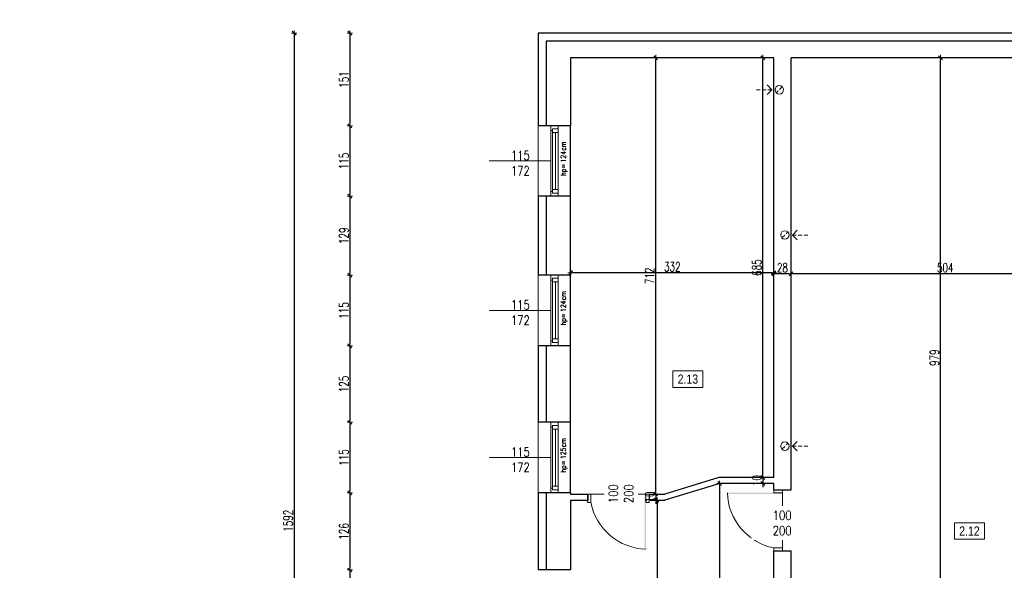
# Model space of a CAD drawing. Header units: millimetres. Extents: x 64838 to 107664, y -36848 to 0.
# Tile 95 of 109: x 89396 to 91005, y -28675 to -27776. Entities that reach past the tile are written whole.
import ezdxf

# ---------------------------------------------------------------- set-up
doc = ezdxf.new("R2010")
doc.units = ezdxf.units.MM
doc.linetypes.add('HIDDEN', pattern=[9.525, 6.35, -3.175])
doc.layers.get('Defpoints').update_dxf_attribs({"color": 30})
for name, color, linetype, lineweight in [('J opisy', 7, 'Continuous', 9), ('J stolarka_okna', 144, 'Continuous', 0), ('J wymiary', 1, 'Continuous', 9), ('OPIS', 7, 'Continuous', 5), ('sciany', 252, 'Continuous', 30)]:
    doc.layers.add(name, color=color, linetype=linetype, lineweight=lineweight)
doc.styles.add('ADESK2', font='simplex', dxfattribs={"width": 0.7})
doc.styles.add('MtXpl_simplex_shx', font='simplex.shx')
doc.styles.get("Standard").update_dxf_attribs({"font": 'arial.ttf'})
doc.dimstyles.new('1-100', dxfattribs={"dimscale": 1.5, "dimtxt": 10, "dimasz": 2, "dimexe": 1, "dimexo": 1, "dimgap": 1.5, "dimtad": 1, "dimdec": 0, "dimrnd": 0.5, "dimdsep": 46, "dimtxsty": 'ADESK2', "dimblk": 'wymiar', "dimcen": -1, "dimdle": 5, "dimse1": 1, "dimse2": 1, "dimclrd": 256, "dimclre": 256, "dimclrt": 256, "dimadec": 0, "dimazin": 0, "dimtfac": 1, "dimtdec": 0, "dimtix": 1, "dimtmove": 0, "dimatfit": 3, "dimfxl": 20, "dimfxlon": 1, "dimtolj": 1, "dimtzin": 0, "dimarcsym": 0})

# ---------------------------------------------------------------- blocks, each defined once
blk = doc.blocks.new('wymiar')
for p, q in [((1.5, 0), (-1.5, 0)), ((1.06, 1.06), (-1.06, -1.06)), ((0, 1.5), (0, -1.5))]:
    blk.add_line(p, q)
blk = doc.blocks.new('*D1283')
at = {"layer": 'Defpoints', "color": 0, "ltscale": 4}
for p in [(90729, -27838.5), (90900.4, -27838.5), (90729, -28817.3)]:
    blk.add_point(p, dxfattribs=at)
at = {"layer": 'J wymiary', "lineweight": -2}
blk.add_line((90900.4, -28814.3), (90900.4, -27841.5), dxfattribs=at)
at = {"layer": 'J wymiary', "lineweight": -2, "ltscale": 4, "xscale": 3, "yscale": 3, "zscale": 3}
for p, rotation in [((90900.4, -27838.5), 90), ((90900.4, -28817.3), 270)]:
    blk.add_blockref('wymiar', p, dxfattribs=dict(at, rotation=rotation))
at = {"layer": 'J wymiary', "ltscale": 4, "insert": (90890.7, -28327.9), "char_height": 15, "attachment_point": 5, "rotation": 90, "style": 'ADESK2'}
blk.add_mtext('\\A1;979', dxfattribs=at)
blk = doc.blocks.new('*D1349')
at = {"layer": 'Defpoints', "color": 0, "ltscale": 4}
for p in [(90656.3, -28191), (90656.3, -28191), (91160.3, -28190.3)]:
    blk.add_point(p, dxfattribs=at)
at = {"layer": 'J wymiary', "lineweight": -2}
blk.add_line((91157.3, -28191), (90659.3, -28191), dxfattribs=at)
at = {"layer": 'J wymiary', "lineweight": -2, "ltscale": 4, "xscale": 3, "yscale": 3, "zscale": 3, "rotation": 180}
blk.add_blockref('wymiar', (90656.3, -28191), dxfattribs=at)
at = {"layer": 'J wymiary', "lineweight": -2, "ltscale": 4, "xscale": 3, "yscale": 3, "zscale": 3}
blk.add_blockref('wymiar', (91160.3, -28191), dxfattribs=at)
at = {"layer": 'J wymiary', "ltscale": 4, "insert": (90908.3, -28181.2), "char_height": 15, "attachment_point": 5, "style": 'ADESK2'}
blk.add_mtext('\\A1;504', dxfattribs=at)
blk = doc.blocks.new('*D1350')
at = {"layer": 'Defpoints', "color": 0, "ltscale": 4}
for p in [(90628.3, -28191), (90628.3, -28191), (90656.3, -28191)]:
    blk.add_point(p, dxfattribs=at)
at = {"layer": 'J wymiary', "lineweight": -2}
blk.add_line((90653.3, -28191), (90631.3, -28191), dxfattribs=at)
at = {"layer": 'J wymiary', "lineweight": -2, "ltscale": 4, "xscale": 3, "yscale": 3, "zscale": 3, "rotation": 180}
blk.add_blockref('wymiar', (90628.3, -28191), dxfattribs=at)
at = {"layer": 'J wymiary', "lineweight": -2, "ltscale": 4, "xscale": 3, "yscale": 3, "zscale": 3}
blk.add_blockref('wymiar', (90656.3, -28191), dxfattribs=at)
at = {"layer": 'J wymiary', "ltscale": 4, "insert": (90642.3, -28181.2), "char_height": 15, "attachment_point": 5, "style": 'ADESK2'}
blk.add_mtext('\\A1;28', dxfattribs=at)
blk = doc.blocks.new('*D1351')
at = {"layer": 'Defpoints', "color": 0, "ltscale": 4}
for p in [(90296.3, -28189.4), (90296.3, -28193.5), (90628.3, -28191)]:
    blk.add_point(p, dxfattribs=at)
at = {"layer": 'J wymiary', "lineweight": -2}
blk.add_line((90625.3, -28189.4), (90299.3, -28189.4), dxfattribs=at)
at = {"layer": 'J wymiary', "lineweight": -2, "ltscale": 4, "xscale": 3, "yscale": 3, "zscale": 3, "rotation": 180}
blk.add_blockref('wymiar', (90296.3, -28189.4), dxfattribs=at)
at = {"layer": 'J wymiary', "lineweight": -2, "ltscale": 4, "xscale": 3, "yscale": 3, "zscale": 3}
blk.add_blockref('wymiar', (90628.3, -28189.4), dxfattribs=at)
at = {"layer": 'J wymiary', "ltscale": 4, "insert": (90462.3, -28179.7), "char_height": 15, "attachment_point": 5, "style": 'ADESK2'}
blk.add_mtext('\\A1;332', dxfattribs=at)
blk = doc.blocks.new('*D1352')
at = {"layer": 'Defpoints', "color": 0, "ltscale": 4}
for p in [(90610.2, -27838.5), (90628.3, -27838.5), (90628.3, -28523.5)]:
    blk.add_point(p, dxfattribs=at)
at = {"layer": 'J wymiary', "lineweight": -2}
blk.add_line((90610.2, -28520.5), (90610.2, -27841.5), dxfattribs=at)
at = {"layer": 'J wymiary', "lineweight": -2, "ltscale": 4, "xscale": 3, "yscale": 3, "zscale": 3}
for p, rotation in [((90610.2, -27838.5), 90), ((90610.2, -28523.5), 270)]:
    blk.add_blockref('wymiar', p, dxfattribs=dict(at, rotation=rotation))
at = {"layer": 'J wymiary', "ltscale": 4, "insert": (90600.4, -28181), "char_height": 15, "attachment_point": 5, "rotation": 90, "style": 'ADESK2'}
blk.add_mtext('\\A1;685', dxfattribs=at)
blk = doc.blocks.new('*D1353')
at = {"layer": 'Defpoints', "color": 0, "ltscale": 4}
for p in [(90610.2, -28523.5), (90610.2, -28533.5), (90610.2, -28533.5)]:
    blk.add_point(p, dxfattribs=at)
at = {"layer": 'J wymiary', "lineweight": -2}
for p, q in [((90610.2, -28520.5), (90610.2, -28517.5)), ((90610.2, -28523.5), (90610.2, -28533.5)), ((90610.2, -28536.5), (90610.2, -28539.5))]:
    blk.add_line(p, q, dxfattribs=at)
at = {"layer": 'J wymiary', "lineweight": -2, "ltscale": 4, "xscale": 3, "yscale": 3, "zscale": 3}
for p, rotation in [((90610.2, -28523.5), 270), ((90610.2, -28533.5), 90)]:
    blk.add_blockref('wymiar', p, dxfattribs=dict(at, rotation=rotation))
at = {"layer": 'J wymiary', "ltscale": 4, "insert": (90600.4, -28528.5), "char_height": 15, "attachment_point": 5, "rotation": 90, "style": 'ADESK2'}
blk.add_mtext('\\A1;10', dxfattribs=at)
blk = doc.blocks.new('*D1354')
at = {"layer": 'Defpoints', "color": 0, "ltscale": 4}
for p in [(90424.3, -28550.5), (90424.3, -28560.5), (90435.2, -28560.5)]:
    blk.add_point(p, dxfattribs=at)
at = {"layer": 'J wymiary', "lineweight": -2}
for p, q in [((90435.2, -28547.5), (90435.2, -28544.5)), ((90435.2, -28550.5), (90435.2, -28560.5)), ((90435.2, -28563.5), (90435.2, -28566.5))]:
    blk.add_line(p, q, dxfattribs=at)
at = {"layer": 'J wymiary', "lineweight": -2, "ltscale": 4, "xscale": 3, "yscale": 3, "zscale": 3}
for p, rotation in [((90435.2, -28550.5), 270), ((90435.2, -28560.5), 90)]:
    blk.add_blockref('wymiar', p, dxfattribs=dict(at, rotation=rotation))
at = {"layer": 'J wymiary', "ltscale": 4, "insert": (90425.4, -28555.5), "char_height": 15, "attachment_point": 5, "rotation": 90, "style": 'ADESK2'}
blk.add_mtext('\\A1;10', dxfattribs=at)
blk = doc.blocks.new('*D1355')
at = {"layer": 'Defpoints', "color": 0, "ltscale": 4}
for p in [(90435.2, -27838.5), (90435.2, -27838.5), (90435.2, -28550.5)]:
    blk.add_point(p, dxfattribs=at)
at = {"layer": 'J wymiary', "lineweight": -2}
blk.add_line((90435.2, -28547.5), (90435.2, -27841.5), dxfattribs=at)
at = {"layer": 'J wymiary', "lineweight": -2, "ltscale": 4, "xscale": 3, "yscale": 3, "zscale": 3}
for p, rotation in [((90435.2, -27838.5), 90), ((90435.2, -28550.5), 270)]:
    blk.add_blockref('wymiar', p, dxfattribs=dict(at, rotation=rotation))
at = {"layer": 'J wymiary', "ltscale": 4, "insert": (90425.4, -28194.5), "char_height": 15, "attachment_point": 5, "rotation": 90, "style": 'ADESK2'}
blk.add_mtext('\\A1;712', dxfattribs=at)
blk = doc.blocks.new('*D1356')
at = {"layer": 'Defpoints', "color": 0, "ltscale": 4}
for p in [(90435.2, -28560.5), (90435.2, -29914.5), (90437.4, -29914.5)]:
    blk.add_point(p, dxfattribs=at)
at = {"layer": 'J wymiary', "lineweight": -2}
blk.add_line((90437.4, -28563.5), (90437.4, -29911.5), dxfattribs=at)
at = {"layer": 'J wymiary', "lineweight": -2, "ltscale": 4, "xscale": 3, "yscale": 3, "zscale": 3}
for p, rotation in [((90437.4, -28560.5), 90), ((90437.4, -29914.5), 270)]:
    blk.add_blockref('wymiar', p, dxfattribs=dict(at, rotation=rotation))
at = {"layer": 'J wymiary', "ltscale": 4, "insert": (90427.7, -29237.5), "char_height": 15, "attachment_point": 5, "rotation": 90, "style": 'ADESK2'}
blk.add_mtext('\\A1;1354', dxfattribs=at)
blk = doc.blocks.new('*D1357')
at = {"layer": 'Defpoints', "color": 0, "ltscale": 4}
for p in [(90539.7, -28533.5), (90539.7, -29914.5), (90539.7, -29914.5)]:
    blk.add_point(p, dxfattribs=at)
at = {"layer": 'J wymiary', "lineweight": -2}
blk.add_line((90539.7, -28536.5), (90539.7, -29911.5), dxfattribs=at)
at = {"layer": 'J wymiary', "lineweight": -2, "ltscale": 4, "xscale": 3, "yscale": 3, "zscale": 3}
for p, rotation in [((90539.7, -28533.5), 90), ((90539.7, -29914.5), 270)]:
    blk.add_blockref('wymiar', p, dxfattribs=dict(at, rotation=rotation))
at = {"layer": 'J wymiary', "ltscale": 4, "insert": (90530, -29224), "char_height": 15, "attachment_point": 5, "rotation": 90, "style": 'ADESK2'}
blk.add_mtext('\\A1;1381', dxfattribs=at)
blk = doc.blocks.new('*D1470')
at = {"layer": 'Defpoints', "color": 0, "ltscale": 4}
for p in [(90243.3, -27798.5), (89935.6, -27949.5), (90243.3, -27949.5)]:
    blk.add_point(p, dxfattribs=at)
at = {"layer": 'J wymiary', "lineweight": -2}
blk.add_line((89935.6, -27801.5), (89935.6, -27946.5), dxfattribs=at)
at = {"layer": 'J wymiary', "lineweight": -2, "ltscale": 4, "xscale": 3, "yscale": 3, "zscale": 3}
for p, rotation in [((89935.6, -27798.5), 90), ((89935.6, -27949.5), 270)]:
    blk.add_blockref('wymiar', p, dxfattribs=dict(at, rotation=rotation))
at = {"layer": 'J wymiary', "ltscale": 4, "insert": (89925.8, -27874), "char_height": 15, "attachment_point": 5, "rotation": 90, "style": 'ADESK2'}
blk.add_mtext('\\A1;151', dxfattribs=at)
blk = doc.blocks.new('*D1471')
at = {"layer": 'Defpoints', "color": 0, "ltscale": 4}
for p in [(90243.3, -27949.5), (89935.6, -28064.5), (90252.5, -28064.5)]:
    blk.add_point(p, dxfattribs=at)
at = {"layer": 'J wymiary', "lineweight": -2}
blk.add_line((89935.6, -27952.5), (89935.6, -28061.5), dxfattribs=at)
at = {"layer": 'J wymiary', "lineweight": -2, "ltscale": 4, "xscale": 3, "yscale": 3, "zscale": 3}
for p, rotation in [((89935.6, -27949.5), 90), ((89935.6, -28064.5), 270)]:
    blk.add_blockref('wymiar', p, dxfattribs=dict(at, rotation=rotation))
at = {"layer": 'J wymiary', "ltscale": 4, "insert": (89925.8, -28007), "char_height": 15, "attachment_point": 5, "rotation": 90, "style": 'ADESK2'}
blk.add_mtext('\\A1;115', dxfattribs=at)
blk = doc.blocks.new('*D1472')
at = {"layer": 'Defpoints', "color": 0, "ltscale": 4}
for p in [(90252.5, -28064.5), (89935.6, -28193.5), (90253.7, -28193.5)]:
    blk.add_point(p, dxfattribs=at)
at = {"layer": 'J wymiary', "lineweight": -2}
blk.add_line((89935.6, -28067.5), (89935.6, -28190.5), dxfattribs=at)
at = {"layer": 'J wymiary', "lineweight": -2, "ltscale": 4, "xscale": 3, "yscale": 3, "zscale": 3}
for p, rotation in [((89935.6, -28064.5), 90), ((89935.6, -28193.5), 270)]:
    blk.add_blockref('wymiar', p, dxfattribs=dict(at, rotation=rotation))
at = {"layer": 'J wymiary', "ltscale": 4, "insert": (89925.8, -28129), "char_height": 15, "attachment_point": 5, "rotation": 90, "style": 'ADESK2'}
blk.add_mtext('\\A1;129', dxfattribs=at)
blk = doc.blocks.new('*D1473')
at = {"layer": 'Defpoints', "color": 0, "ltscale": 4}
for p in [(90253.7, -28193.5), (89935.6, -28308.5), (90247.2, -28308.5)]:
    blk.add_point(p, dxfattribs=at)
at = {"layer": 'J wymiary', "lineweight": -2}
blk.add_line((89935.6, -28196.5), (89935.6, -28305.5), dxfattribs=at)
at = {"layer": 'J wymiary', "lineweight": -2, "ltscale": 4, "xscale": 3, "yscale": 3, "zscale": 3}
for p, rotation in [((89935.6, -28193.5), 90), ((89935.6, -28308.5), 270)]:
    blk.add_blockref('wymiar', p, dxfattribs=dict(at, rotation=rotation))
at = {"layer": 'J wymiary', "ltscale": 4, "insert": (89925.8, -28251), "char_height": 15, "attachment_point": 5, "rotation": 90, "style": 'ADESK2'}
blk.add_mtext('\\A1;115', dxfattribs=at)
blk = doc.blocks.new('*D1474')
at = {"layer": 'Defpoints', "color": 0, "ltscale": 4}
for p in [(90247.2, -28308.5), (89935.6, -28433.5), (90252, -28433.5)]:
    blk.add_point(p, dxfattribs=at)
at = {"layer": 'J wymiary', "lineweight": -2}
blk.add_line((89935.6, -28311.5), (89935.6, -28430.5), dxfattribs=at)
at = {"layer": 'J wymiary', "lineweight": -2, "ltscale": 4, "xscale": 3, "yscale": 3, "zscale": 3}
for p, rotation in [((89935.6, -28308.5), 90), ((89935.6, -28433.5), 270)]:
    blk.add_blockref('wymiar', p, dxfattribs=dict(at, rotation=rotation))
at = {"layer": 'J wymiary', "ltscale": 4, "insert": (89925.8, -28371), "char_height": 15, "attachment_point": 5, "rotation": 90, "style": 'ADESK2'}
blk.add_mtext('\\A1;125', dxfattribs=at)
blk = doc.blocks.new('*D1475')
at = {"layer": 'Defpoints', "color": 0, "ltscale": 4}
for p in [(90252, -28433.5), (89935.6, -28548.5), (90252, -28548.5)]:
    blk.add_point(p, dxfattribs=at)
at = {"layer": 'J wymiary', "lineweight": -2}
blk.add_line((89935.6, -28436.5), (89935.6, -28545.5), dxfattribs=at)
at = {"layer": 'J wymiary', "lineweight": -2, "ltscale": 4, "xscale": 3, "yscale": 3, "zscale": 3}
for p, rotation in [((89935.6, -28433.5), 90), ((89935.6, -28548.5), 270)]:
    blk.add_blockref('wymiar', p, dxfattribs=dict(at, rotation=rotation))
at = {"layer": 'J wymiary', "ltscale": 4, "insert": (89925.8, -28491), "char_height": 15, "attachment_point": 5, "rotation": 90, "style": 'ADESK2'}
blk.add_mtext('\\A1;115', dxfattribs=at)
blk = doc.blocks.new('*D1476')
at = {"layer": 'Defpoints', "color": 0, "ltscale": 4}
for p in [(90252, -28548.5), (89935.6, -28674.5), (90254.9, -28674.5)]:
    blk.add_point(p, dxfattribs=at)
at = {"layer": 'J wymiary', "lineweight": -2}
blk.add_line((89935.6, -28551.5), (89935.6, -28671.5), dxfattribs=at)
at = {"layer": 'J wymiary', "lineweight": -2, "ltscale": 4, "xscale": 3, "yscale": 3, "zscale": 3}
for p, rotation in [((89935.6, -28548.5), 90), ((89935.6, -28674.5), 270)]:
    blk.add_blockref('wymiar', p, dxfattribs=dict(at, rotation=rotation))
at = {"layer": 'J wymiary', "ltscale": 4, "insert": (89925.8, -28611.5), "char_height": 15, "attachment_point": 5, "rotation": 90, "style": 'ADESK2'}
blk.add_mtext('\\A1;126', dxfattribs=at)
blk = doc.blocks.new('*D1477')
at = {"layer": 'Defpoints', "color": 0, "ltscale": 4}
for p in [(90254.9, -28674.5), (89935.6, -28789.5), (90250.8, -28789.5)]:
    blk.add_point(p, dxfattribs=at)
at = {"layer": 'J wymiary', "lineweight": -2}
blk.add_line((89935.6, -28677.5), (89935.6, -28786.5), dxfattribs=at)
at = {"layer": 'J wymiary', "lineweight": -2, "ltscale": 4, "xscale": 3, "yscale": 3, "zscale": 3}
for p, rotation in [((89935.6, -28674.5), 90), ((89935.6, -28789.5), 270)]:
    blk.add_blockref('wymiar', p, dxfattribs=dict(at, rotation=rotation))
at = {"layer": 'J wymiary', "ltscale": 4, "insert": (89925.8, -28732), "char_height": 15, "attachment_point": 5, "rotation": 90, "style": 'ADESK2'}
blk.add_mtext('\\A1;115', dxfattribs=at)
blk = doc.blocks.new('*D1482')
at = {"layer": 'Defpoints', "color": 0, "ltscale": 4}
for p in [(90243.3, -27798.5), (89844.4, -29390), (90243.3, -29390)]:
    blk.add_point(p, dxfattribs=at)
at = {"layer": 'J wymiary', "lineweight": -2}
blk.add_line((89844.4, -27801.5), (89844.4, -29387), dxfattribs=at)
at = {"layer": 'J wymiary', "lineweight": -2, "ltscale": 4, "xscale": 3, "yscale": 3, "zscale": 3}
for p, rotation in [((89844.4, -27798.5), 90), ((89844.4, -29390), 270)]:
    blk.add_blockref('wymiar', p, dxfattribs=dict(at, rotation=rotation))
at = {"layer": 'J wymiary', "ltscale": 4, "insert": (89834.6, -28594.2), "char_height": 15, "attachment_point": 5, "rotation": 90, "style": 'ADESK2'}
blk.add_mtext('\\A1;1592', dxfattribs=at)
blk = doc.blocks.new('*D1494')
at = {"layer": 'Defpoints', "color": 0, "ltscale": 4}
for p in [(90243.3, -27365), (90243.3, -27813.8), (91213.3, -29507.5)]:
    blk.add_point(p, dxfattribs=at)
at = {"layer": 'J wymiary', "lineweight": -2}
blk.add_line((91210.3, -27365), (90246.3, -27365), dxfattribs=at)
at = {"layer": 'J wymiary', "lineweight": -2, "ltscale": 4, "xscale": 3, "yscale": 3, "zscale": 3, "rotation": 180}
blk.add_blockref('wymiar', (90243.3, -27365), dxfattribs=at)
at = {"layer": 'J wymiary', "lineweight": -2, "ltscale": 4, "xscale": 3, "yscale": 3, "zscale": 3}
blk.add_blockref('wymiar', (91213.3, -27365), dxfattribs=at)
at = {"layer": 'J wymiary', "ltscale": 4, "insert": (90728.3, -27355.3), "char_height": 15, "attachment_point": 5, "style": 'ADESK2'}
blk.add_mtext('\\A1;970', dxfattribs=at)
blk = doc.blocks.new('*D1495')
at = {"layer": 'Defpoints', "color": 0, "ltscale": 4}
for p in [(88856.3, -27365), (88856.3, -27512.4), (90243.3, -27813.8)]:
    blk.add_point(p, dxfattribs=at)
at = {"layer": 'J wymiary', "lineweight": -2}
blk.add_line((90240.3, -27365), (88859.3, -27365), dxfattribs=at)
at = {"layer": 'J wymiary', "lineweight": -2, "ltscale": 4, "xscale": 3, "yscale": 3, "zscale": 3, "rotation": 180}
blk.add_blockref('wymiar', (88856.3, -27365), dxfattribs=at)
at = {"layer": 'J wymiary', "lineweight": -2, "ltscale": 4, "xscale": 3, "yscale": 3, "zscale": 3}
blk.add_blockref('wymiar', (90243.3, -27365), dxfattribs=at)
at = {"layer": 'J wymiary', "ltscale": 4, "insert": (89549.8, -27355.3), "char_height": 15, "attachment_point": 5, "style": 'ADESK2'}
blk.add_mtext('\\A1;1387', dxfattribs=at)
blk = doc.blocks.new('*D1514')
at = {"layer": 'Defpoints', "color": 0, "ltscale": 4}
for p in [(90243.3, -27255.6), (90243.3, -27823.2), (91213.3, -29537.5)]:
    blk.add_point(p, dxfattribs=at)
at = {"layer": 'J wymiary', "lineweight": -2}
blk.add_line((91210.3, -27255.6), (90246.3, -27255.6), dxfattribs=at)
at = {"layer": 'J wymiary', "lineweight": -2, "ltscale": 4, "xscale": 3, "yscale": 3, "zscale": 3, "rotation": 180}
blk.add_blockref('wymiar', (90243.3, -27255.6), dxfattribs=at)
at = {"layer": 'J wymiary', "lineweight": -2, "ltscale": 4, "xscale": 3, "yscale": 3, "zscale": 3}
blk.add_blockref('wymiar', (91213.3, -27255.6), dxfattribs=at)
at = {"layer": 'J wymiary', "ltscale": 4, "insert": (90728.3, -27245.8), "char_height": 15, "attachment_point": 5, "style": 'ADESK2'}
blk.add_mtext('\\A1;970', dxfattribs=at)
blk = doc.blocks.new('*D1515')
at = {"layer": 'Defpoints', "color": 0, "ltscale": 4}
for p in [(88856.3, -27255.6), (88856.3, -27800.4), (90243.3, -27823.2)]:
    blk.add_point(p, dxfattribs=at)
at = {"layer": 'J wymiary', "lineweight": -2}
blk.add_line((90240.3, -27255.6), (88859.3, -27255.6), dxfattribs=at)
at = {"layer": 'J wymiary', "lineweight": -2, "ltscale": 4, "xscale": 3, "yscale": 3, "zscale": 3, "rotation": 180}
blk.add_blockref('wymiar', (88856.3, -27255.6), dxfattribs=at)
at = {"layer": 'J wymiary', "lineweight": -2, "ltscale": 4, "xscale": 3, "yscale": 3, "zscale": 3}
blk.add_blockref('wymiar', (90243.3, -27255.6), dxfattribs=at)
at = {"layer": 'J wymiary', "ltscale": 4, "insert": (89549.8, -27245.8), "char_height": 15, "attachment_point": 5, "style": 'ADESK2'}
blk.add_mtext('\\A1;1387', dxfattribs=at)
blk = doc.blocks.new('*D1517')
at = {"layer": 'Defpoints', "color": 0, "ltscale": 4}
for p in [(92486.3, -27167.6), (86396.3, -27485), (92486.3, -29537.5)]:
    blk.add_point(p, dxfattribs=at)
at = {"layer": 'J wymiary', "lineweight": -2}
blk.add_line((86399.3, -27167.6), (92483.3, -27167.6), dxfattribs=at)
at = {"layer": 'J wymiary', "lineweight": -2, "ltscale": 4, "xscale": 3, "yscale": 3, "zscale": 3, "rotation": 180}
blk.add_blockref('wymiar', (86396.3, -27167.6), dxfattribs=at)
at = {"layer": 'J wymiary', "lineweight": -2, "ltscale": 4, "xscale": 3, "yscale": 3, "zscale": 3}
blk.add_blockref('wymiar', (92486.3, -27167.6), dxfattribs=at)
at = {"layer": 'J wymiary', "ltscale": 4, "insert": (89441.3, -27157.9), "char_height": 15, "attachment_point": 5, "style": 'ADESK2'}
blk.add_mtext('\\A1;6090', dxfattribs=at)
blk = doc.blocks.new('*D1540')
at = {"layer": 'Defpoints', "color": 0, "ltscale": 4}
for p in [(91213.3, -27798.5), (92855.5, -27798.5), (88406.3, -31985)]:
    blk.add_point(p, dxfattribs=at)
at = {"layer": 'J wymiary', "lineweight": -2}
blk.add_line((92855.5, -31982), (92855.5, -27801.5), dxfattribs=at)
at = {"layer": 'J wymiary', "lineweight": -2, "ltscale": 4, "xscale": 3, "yscale": 3, "zscale": 3}
for p, rotation in [((92855.5, -27798.5), 90), ((92855.5, -31985), 270)]:
    blk.add_blockref('wymiar', p, dxfattribs=dict(at, rotation=rotation))
at = {"layer": 'J wymiary', "ltscale": 4, "insert": (92845.7, -29891.7), "char_height": 15, "attachment_point": 5, "rotation": 90, "style": 'ADESK2'}
blk.add_mtext('\\A1;4187', dxfattribs=at)

msp = doc.modelspace()

# ---------------------------------------------------------------- linework, layer by layer
at = {"layer": 'Defpoints'}
for p, q in [((90296.27, -28064.48), (90296.27, -27949.48)), ((90296.27, -28308.48), (90296.27, -28193.48)), ((90296.27, -28548.48), (90296.27, -28433.48))]:
    msp.add_line(p, q, dxfattribs=at)
at = {"layer": 'J opisy', "linetype": 'HIDDEN'}
for p, q in [((90625.03, -27890.63), (90599.37, -27890.63)), ((90642.1, -27885.8), (90632.28, -27895.66)), ((90641.51, -28132.61), (90651.32, -28122.75)), ((90658.57, -28127.79), (90684.24, -28127.79)), ((90641.51, -28477.22), (90651.32, -28467.36)), ((90658.57, -28472.4), (90684.24, -28472.4))]:
    msp.add_line(p, q, dxfattribs=at)
at = {"layer": 'J opisy'}
for p, q in [((90625.03, -27890.63), (90617.24, -27882.86)), ((90625.03, -27890.63), (90617.24, -27898.39)), ((90658.57, -28127.79), (90666.37, -28120.03)), ((90658.57, -28127.79), (90666.37, -28135.55)), ((90658.57, -28472.4), (90666.37, -28464.64)), ((90658.57, -28472.4), (90666.37, -28480.16)), ((90374.27, -28525.48), (90374.27, -28575.48)), ((90617.27, -28593.48), (90667.27, -28593.48))]:
    msp.add_line(p, q, dxfattribs=at)
at = {"layer": 'J opisy', "linetype": 'Continuous', "lineweight": 9}
for p, q in [((90263.77, -28006.98), (90163.05, -28006.98)), ((90263.77, -28250.98), (90163.05, -28250.98)), ((90263.77, -28490.98), (90163.05, -28490.98))]:
    msp.add_line(p, q, dxfattribs=at)
at = {"layer": 'J opisy'}
for centre in [(90637.19, -27890.73), (90646.42, -28127.68), (90646.42, -28472.29)]:
    msp.add_circle(centre, 6.96, dxfattribs=at)
at = {"layer": 'J stolarka_okna', "linetype": 'Continuous', "lineweight": 9}
for p, q in [((90243.27, -28064.48), (90243.27, -27949.48)), ((90263.77, -27949.48), (90263.77, -28064.48)), ((90266.77, -27957.48), (90263.77, -27957.48)), ((90269.77, -27954.48), (90266.77, -27954.48)), ((90266.77, -27954.48), (90266.77, -27960.48)), ((90275.77, -27954.48), (90269.77, -27954.48)), ((90275.77, -28064.48), (90275.77, -27949.48)), ((90275.77, -27960.48), (90266.77, -27960.48)), ((90266.77, -28053.48), (90266.77, -27960.48)), ((90271.27, -28053.48), (90271.27, -27960.48)), ((90266.77, -28053.48), (90275.77, -28053.48)), ((90266.77, -28059.48), (90266.77, -28053.48)), ((90266.77, -28056.69), (90263.77, -28056.69)), ((90269.77, -28059.48), (90266.77, -28059.48)), ((90269.77, -28059.48), (90275.77, -28059.48)), ((90243.27, -28308.48), (90243.27, -28193.48)), ((90263.77, -28193.48), (90263.77, -28308.48)), ((90269.77, -28198.48), (90266.77, -28198.48)), ((90266.77, -28198.48), (90266.77, -28204.48)), ((90275.77, -28198.48), (90269.77, -28198.48)), ((90275.77, -28308.48), (90275.77, -28193.48)), ((90266.77, -28201.48), (90263.77, -28201.48)), ((90275.77, -28204.48), (90266.77, -28204.48)), ((90266.77, -28297.48), (90266.77, -28204.48)), ((90271.27, -28297.48), (90271.27, -28204.48)), ((90266.77, -28300.69), (90263.77, -28300.69)), ((90266.77, -28297.48), (90275.77, -28297.48)), ((90266.77, -28303.48), (90266.77, -28297.48)), ((90269.77, -28303.48), (90266.77, -28303.48)), ((90269.77, -28303.48), (90275.77, -28303.48)), ((90243.27, -28548.48), (90243.27, -28433.48)), ((90275.77, -28433.48), (90263.77, -28433.48)), ((90263.77, -28433.48), (90263.77, -28548.48)), ((90266.77, -28441.48), (90263.77, -28441.48)), ((90269.77, -28438.48), (90266.77, -28438.48)), ((90266.77, -28438.48), (90266.77, -28444.48)), ((90275.77, -28438.48), (90269.77, -28438.48)), ((90275.77, -28548.48), (90275.77, -28433.48)), ((90275.77, -28444.48), (90266.77, -28444.48)), ((90266.77, -28537.48), (90266.77, -28444.48)), ((90271.27, -28537.48), (90271.27, -28444.48)), ((90266.77, -28537.48), (90275.77, -28537.48)), ((90266.77, -28543.48), (90266.77, -28537.48)), ((90266.77, -28540.69), (90263.77, -28540.69)), ((90263.77, -28548.48), (90275.77, -28548.48)), ((90269.77, -28543.48), (90266.77, -28543.48)), ((90269.77, -28543.48), (90275.77, -28543.48))]:
    msp.add_line(p, q, dxfattribs=at)
at = {"layer": 'J stolarka_okna'}
for p, q in [((90324.27, -28550.48), (90329.27, -28550.48)), ((90419.27, -28550.48), (90329.27, -28550.48)), ((90329.27, -28550.48), (90329.27, -28564.48)), ((90419.27, -28564.48), (90419.27, -28550.48)), ((90419.27, -28550.48), (90424.27, -28550.48)), ((90424.27, -28550.48), (90424.27, -28564.48)), ((90628.27, -28543.48), (90628.27, -28548.48)), ((90628.27, -28548.48), (90642.27, -28548.48)), ((90642.27, -28548.48), (90642.27, -28543.48)), ((90642.27, -28548.48), (90642.27, -28638.48)), ((90329.27, -28564.48), (90324.27, -28564.48)), ((90424.27, -28564.48), (90419.27, -28564.48)), ((90642.27, -28638.48), (90628.27, -28638.48)), ((90628.27, -28638.48), (90628.27, -28643.48)), ((90642.27, -28643.48), (90642.27, -28638.48))]:
    msp.add_line(p, q, dxfattribs=at)
for centre, start, end in [((90646.68, -28545.84), 181.52307, 258.7568), ((90421.9, -28546.06), 191.2432, 268.47693)]:
    msp.add_arc(centre, 94.45, start, end, dxfattribs=at)
for points in [[(90417.27, -28640.48), (90419.39, -28640.48), (90417.27, -28550.48), (90419.27, -28550.48)], [(90552.27, -28550.48), (90552.27, -28548.35), (90642.27, -28550.48), (90642.27, -28548.48)]]:
    msp.add_solid(points, dxfattribs=at)
at = {"layer": 'J wymiary', "ltscale": 4}
msp.add_line((90424.27, -28550.48), (90424.27, -28560.48), dxfattribs=at)
at = {"layer": 'OPIS'}
for points in [[(90512.21, -28376.53), (90463.46, -28376.53), (90463.46, -28349.66), (90512.21, -28349.66)], [(90972.17, -28624.35), (90923.42, -28624.35), (90923.42, -28597.48), (90972.17, -28597.48)]]:
    msp.add_lwpolyline(points, close=True, dxfattribs=at)
at = {"layer": 'sciany'}
for p, q in [((91213.27, -27798.48), (90243.27, -27798.48)), ((90243.27, -27798.48), (90243.27, -27949.48)), ((90243.27, -27798.48), (90243.27, -27949.48)), ((90243.27, -27798.48), (90243.27, -27949.48)), ((91200.27, -27811.48), (90256.27, -27811.48)), ((90256.27, -27811.48), (90256.27, -27949.48)), ((90296.27, -27838.48), (90296.27, -27949.48)), ((90628.27, -27838.48), (90296.27, -27838.48)), ((90628.27, -28523.48), (90628.27, -27838.48)), ((91213.27, -27838.48), (90656.27, -27838.48)), ((90656.27, -28543.48), (90656.27, -27838.48)), ((90296.27, -27949.48), (90243.27, -27949.48)), ((90296.27, -28064.48), (90243.27, -28064.48)), ((90243.27, -28064.48), (90243.27, -28193.48)), ((90256.27, -28064.48), (90256.27, -28193.48)), ((90296.27, -28193.48), (90296.27, -28064.48)), ((90296.27, -28193.48), (90243.27, -28193.48)), ((90243.27, -28308.48), (90243.27, -28433.48)), ((90296.27, -28308.48), (90243.27, -28308.48)), ((90256.27, -28308.48), (90256.27, -28433.48)), ((90296.27, -28433.48), (90296.27, -28308.48)), ((90296.27, -28433.48), (90243.27, -28433.48)), ((90538.27, -28523.48), (90450.27, -28550.48)), ((90539.74, -28533.48), (90450.27, -28560.48)), ((90628.27, -28523.48), (90538.27, -28523.48)), ((90628.27, -28533.48), (90539.74, -28533.48)), ((90628.27, -28543.48), (90628.27, -28533.48)), ((90243.27, -28548.48), (90243.27, -28674.48)), ((90296.27, -28548.48), (90243.27, -28548.48)), ((90256.27, -28548.48), (90256.27, -28674.48)), ((90296.27, -28548.48), (90296.27, -28550.48)), ((90296.27, -28550.48), (90324.27, -28550.48)), ((90324.27, -28550.48), (90324.27, -28560.48)), ((90324.27, -28564.48), (90324.27, -28550.48)), ((90324.27, -28550.48), (90324.27, -28560.48)), ((90424.27, -28550.48), (90424.27, -28560.48)), ((90424.27, -28550.48), (90450.27, -28550.48)), ((90628.27, -28543.48), (90656.27, -28543.48)), ((90296.27, -28560.48), (90296.27, -28674.48)), ((90296.27, -28560.48), (90324.27, -28560.48)), ((90424.27, -28560.48), (90450.27, -28560.48)), ((90628.27, -28775.48), (90628.27, -28643.48)), ((90628.27, -28643.48), (90656.27, -28643.48)), ((90656.27, -28775.48), (90656.27, -28643.48)), ((90296.27, -28674.48), (90243.27, -28674.48))]:
    msp.add_line(p, q, dxfattribs=at)

# ---------------------------------------------------------------- texts
at = {"layer": 'J opisy', "style": 'MtXpl_simplex_shx', "width": 0.9}
for s, p in [('cm', (90288.2, -27990.13)), ('124', (90288.2, -28009.33)), ('hp=', (90288.2, -28031.28)), ('cm', (90288.2, -28234.13)), ('124', (90288.2, -28253.33)), ('hp=', (90288.2, -28275.28)), ('cm', (90288.2, -28474.13)), ('125', (90288.2, -28493.33)), ('hp=', (90288.2, -28515.28))]:
    msp.add_text(s, height=8, rotation=90, dxfattribs=at).set_placement(p)
at = {"layer": 'J opisy', "char_height": 15, "width": 30.2063, "attachment_point": 5, "line_spacing_factor": 0.771429}
for insert in [(90214.04, -28010.41), (90214.04, -28254.41), (90214.04, -28494.41)]:
    msp.add_mtext('\\pxsm1;{\\Fsimplex|c238;\\W0.8;115\\Fsimplex|c0;\\P\\Fsimplex|c238;172}', dxfattribs=dict(at, insert=insert))
at = {"layer": 'OPIS', "char_height": 15, "width": 48.75, "attachment_point": 5, "line_spacing_factor": 0.857143}
for s, insert in [('{\\fArial Narrow|b0|i0|c238|p34;2.13}', (90487.83, -28363.1)), ('{\\fArial Narrow|b0|i0|c238|p34;2.12}', (90947.79, -28610.91))]:
    msp.add_mtext(s, dxfattribs=dict(at, insert=insert))

# ---------------------------------------------------------------- dimensions: what is measured, and where the dimension line sits
at = {"layer": 'J wymiary'}
for base, p1, p2, picture, middle in [((88856.27, -27255.57), (90243.27, -27823.18), (88856.27, -27800.39), '*D1515', (89549.77, -27245.82)), ((88856.27, -27365), (90243.27, -27813.76), (88856.27, -27512.35), '*D1495', (89549.77, -27355.25))]:
    dim = msp.add_linear_dim(base=base, p1=p1, p2=p2, dimstyle='1-100', override={"dimblk": 'wymiar'}, dxfattribs=at)
    dim.commit()
    dim.dimension.update_dxf_attribs({"geometry": picture, "text_midpoint": middle})
for base, p1, p2, picture, middle in [((89844.39703772, -29389.97890319), (90243.26792966, -27798.47890319), (90243.26792966, -29389.97890319), '*D1482', (89834.64703772, -28594.22890319)), ((89935.59, -27949.48), (90243.27, -27798.48), (90243.27, -27949.48), '*D1470', (89925.84, -27873.98)), ((89935.59, -28064.48), (90243.27, -27949.48), (90252.55, -28064.48), '*D1471', (89925.84, -28006.98)), ((89935.59, -28193.48), (90252.55, -28064.48), (90253.73, -28193.48), '*D1472', (89925.84, -28128.98)), ((89935.59, -28308.48), (90253.73, -28193.48), (90247.24, -28308.48), '*D1473', (89925.84, -28250.98)), ((89935.59, -28433.48), (90247.24, -28308.48), (90251.96, -28433.48), '*D1474', (89925.84, -28370.98)), ((89935.59, -28548.48), (90251.96, -28433.48), (90251.96, -28548.48), '*D1475', (89925.84, -28490.98)), ((89935.59, -28674.48), (90251.96, -28548.48), (90254.91, -28674.48), '*D1476', (89925.84, -28611.48)), ((89935.59, -28789.48), (90254.91, -28674.48), (90250.78, -28789.48), '*D1477', (89925.84, -28731.98))]:
    dim = msp.add_linear_dim(base=base, p1=p1, p2=p2, angle=90, dimstyle='1-100', override={"dimblk": 'wymiar'}, dxfattribs=at)
    dim.commit()
    dim.dimension.update_dxf_attribs({"geometry": picture, "text_midpoint": middle})
for base, p1, p2, picture, middle in [((90435.19, -27838.48), (90435.19, -28550.48), (90435.19, -27838.48), '*D1355', (90425.44, -28194.48)), ((90610.17, -27838.48), (90628.27, -28523.48), (90628.27, -27838.48), '*D1352', (90600.42, -28180.98)), ((90900.41, -27838.48), (90728.99, -28817.27), (90728.99, -27838.48), '*D1283', (90890.66, -28327.88)), ((90610.17, -28533.48), (90610.17, -28523.48), (90610.17, -28533.48), '*D1353', (90600.42, -28528.48)), ((90539.74, -29914.48), (90539.74, -28533.48), (90539.74, -29914.48), '*D1357', (90529.99, -29223.98)), ((90435.19, -28560.48), (90424.27, -28550.48), (90424.27, -28560.48), '*D1354', (90425.44, -28555.48)), ((90437.42, -29914.48), (90435.19, -28560.48), (90435.19, -29914.48), '*D1356', (90427.67, -29237.48))]:
    dim = msp.add_linear_dim(base=base, p1=p1, p2=p2, angle=90, dimstyle='1-100', dxfattribs=at)
    dim.commit()
    dim.dimension.update_dxf_attribs({"geometry": picture, "text_midpoint": middle})
for base, p1, p2, picture, middle in [((90296.27, -28189.4), (90628.27, -28190.98), (90296.27, -28193.48), '*D1351', (90462.27, -28179.65)), ((90628.27, -28190.98), (90656.27, -28190.98), (90628.27, -28190.98), '*D1350', (90642.27, -28181.23)), ((90656.27, -28190.98), (91160.27, -28190.27), (90656.27, -28190.98), '*D1349', (90908.27, -28181.23))]:
    dim = msp.add_linear_dim(base=base, p1=p1, p2=p2, dimstyle='1-100', dxfattribs=at)
    dim.commit()
    dim.dimension.update_dxf_attribs({"geometry": picture, "text_midpoint": middle})

# ---------------------------------------------------------------- next in the draw order: texts
at = {"layer": 'J opisy', "char_height": 15, "width": 85.2264, "attachment_point": 5, "line_spacing_factor": 0.771429, "bg_fill": 2}
for insert, rotation in [((90378.6, -28550.05), 90.00455), ((90641.83, -28597.81), 359.99545)]:
    msp.add_mtext('\\pxsm1;{\\Fsimplex|c238;\\W0.8;100\\P200}', dxfattribs=dict(at, insert=insert, rotation=rotation))

# ---------------------------------------------------------------- next in the draw order: dimensions: what is measured, and where the dimension line sits
at = {"layer": 'J wymiary'}
for base, p1, p2, picture, middle in [((92486.27, -27167.63), (86396.27, -27484.98), (92486.27, -29537.48), '*D1517', (89441.27, -27157.88)), ((90243.27, -27255.57), (91213.27, -29537.48), (90243.27, -27823.18), '*D1514', (90728.27, -27245.82)), ((90243.27, -27365), (91213.27, -29507.52), (90243.27, -27813.76), '*D1494', (90728.27, -27355.25))]:
    dim = msp.add_linear_dim(base=base, p1=p1, p2=p2, dimstyle='1-100', override={"dimblk": 'wymiar'}, dxfattribs=at)
    dim.commit()
    dim.dimension.update_dxf_attribs({"geometry": picture, "text_midpoint": middle})
dim = msp.add_linear_dim(base=(92855.46706132, -27798.47890319), p1=(88406.26792966, -31984.97890319), p2=(91213.26792966, -27798.47890319), angle=90, dimstyle='1-100', override={"dimblk": 'wymiar'}, dxfattribs=at)
dim.commit()
dim.dimension.update_dxf_attribs({"geometry": '*D1540', "text_midpoint": (92845.71706132, -29891.72890319)})

doc.saveas('drawing.dxf')
